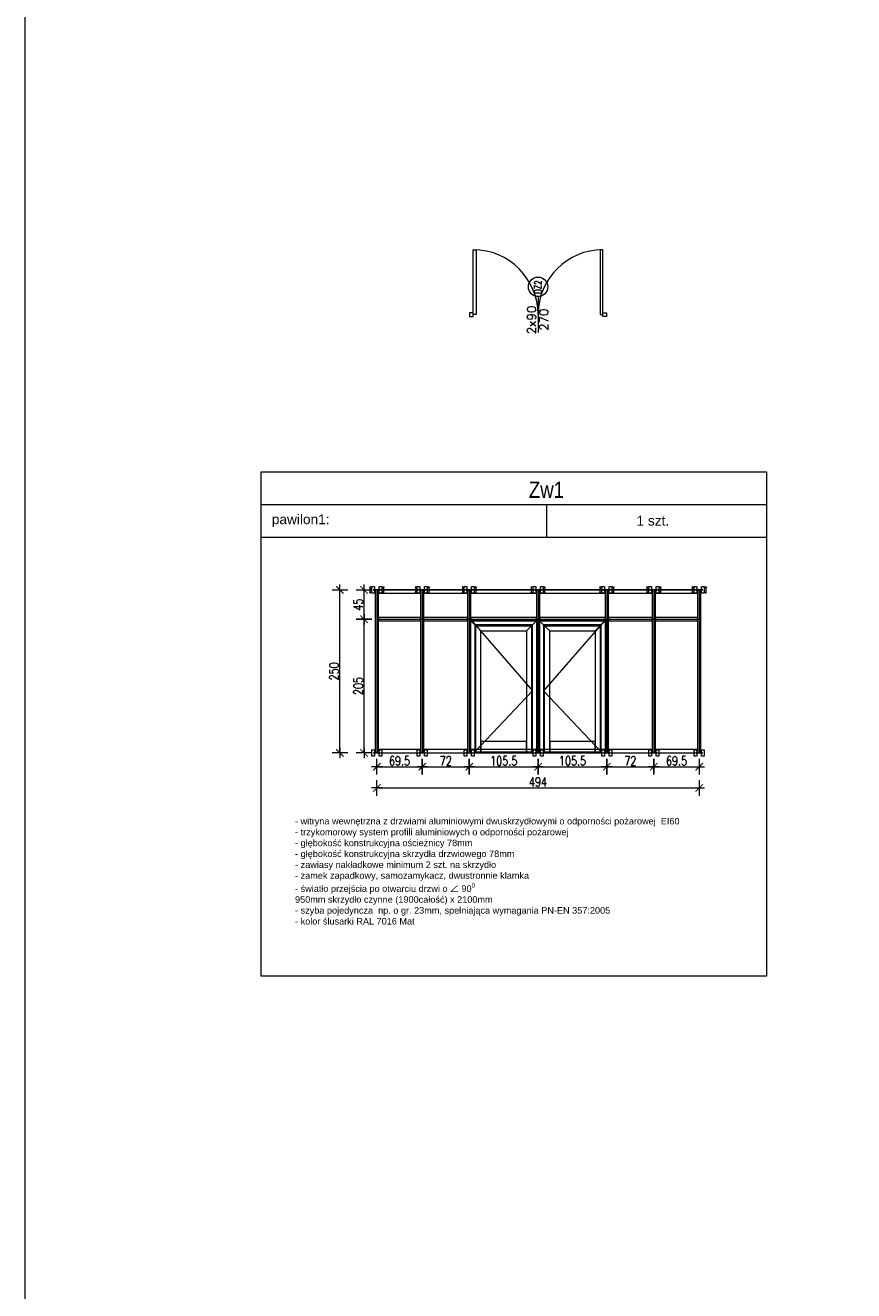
# Model space of a CAD drawing. Header units: millimetres. Extents: x 23192 to 149900, y -396339 to -79279.
# Tile 23 of 136: x 66832 to 68102, y -223243 to -221303. Entities that reach past the tile are written whole.
import ezdxf

# ---------------------------------------------------------------- set-up
doc = ezdxf.new("R2010")
doc.units = ezdxf.units.MM
doc.layers.get('0').update_dxf_attribs({"lineweight": 0})
for name, color, linetype, lineweight in [('!! 1_drzwi-linia', 213, 'Continuous', 5), ('A_wymiarowanie n', 10, 'Continuous', 9), ('Istn-okna', 6, 'Continuous', 13), ('Opis', 8, 'Continuous', 13), ('PROJ Opis_drzwi', 9, 'Continuous', 15), ('Widok-cienka', 104, 'Continuous', 15)]:
    doc.layers.add(name, color=color, linetype=linetype, lineweight=lineweight)
doc.styles.add('1-100', font='arial.ttf', dxfattribs={"height": 20})
doc.styles.add('ARCHETYP', font='romans.shx', dxfattribs={"height": 15})
doc.styles.add('SIMPLEX', font='simplex.shx', dxfattribs={"width": 0.77})
doc.styles.get("Standard").update_dxf_attribs({"font": 'arial.ttf', "height": 25})
doc.dimstyles.new('OL PB 100', dxfattribs={"dimscale": 4, "dimtxt": 3.5, "dimasz": 0.2, "dimexe": 10, "dimexo": 10, "dimgap": 0.5, "dimtad": 1, "dimdec": 1, "dimrnd": 0.5, "dimzin": 9, "dimdsep": 46, "dimtxsty": 'SIMPLEX', "dimblk": 'thick_MSz', "dimcen": 0.05, "dimdle": 8, "dimse1": 1, "dimse2": 1, "dimclrd": 256, "dimclre": 256, "dimclrt": 3, "dimadec": 1, "dimazin": 2, "dimtfac": 1, "dimtdec": 1, "dimtix": 1, "dimtofl": 0, "dimtmove": 2, "dimatfit": 3, "dimldrblk": 'thick_MSz', "dimfxl": 10, "dimfxlon": 1, "dimtolj": 1, "dimlwd": -1, "dimlwe": -1, "dimarcsym": 0})

# ---------------------------------------------------------------- blocks, each defined once
blk = doc.blocks.new('drzwi dwuskrzydłowe')
at = {"layer": 'Istn-okna'}
for points in [[(68481.2, -214206.6), (68481.2, -214296.6), (68477.2, -214296.6), (68477.2, -214206.6)], [(68653.2, -214206.6), (68653.2, -214296.6), (68657.2, -214296.6), (68657.2, -214206.6)], [(68477.2, -214294.1), (68472.2, -214294.1), (68472.2, -214299.1), (68477.2, -214299.1)], [(68657.2, -214294.1), (68662.2, -214294.1), (68662.2, -214299.1), (68657.2, -214299.1)]]:
    blk.add_lwpolyline(points, close=True, dxfattribs=at)
for centre, start, end in [((68477.2, -214296.6), 0, 90), ((68657.2, -214296.6), 90, 180)]:
    blk.add_arc(centre, 90, start, end, dxfattribs=at)
at = {"layer": 'PROJ Opis_drzwi'}
blk.add_lwpolyline([(68567.2, -214271.6), (68567.2, -214321.6)], dxfattribs=at)
blk.add_circle((68567.2, -214258.1), 13.5, dxfattribs=at)
at = {"layer": 'Istn-okna', "color": 8, "style": 'ARCHETYP'}
for s, p in [('2x90', (68564.2, -214323.8)), ('270', (68581.3, -214319.1))]:
    blk.add_text(s, height=12, rotation=90, dxfattribs=at).set_placement(p)
at = {"layer": 'PROJ Opis_drzwi', "style": 'ARCHETYP', "width": 0.7}
blk.add_text('DZ2', height=10, rotation=90, dxfattribs=at).set_placement((68572.1, -214267.5))
blk = doc.blocks.new('thick_MSz')
for p, q in [((-10, 0), (10, 0)), ((0, 15), (0, -15))]:
    blk.add_line(p, q)
at = {"const_width": 2, "elevation": 2}
blk.add_lwpolyline([(-7.1, -7.1), (7.1, 7.1)], dxfattribs=at)
blk = doc.blocks.new('*D328')
at = {"transparency": 16777216}
blk.add_line((67351.4, -222417.9), (67351.4, -222214.5), dxfattribs=at)
at = {"layer": 'DEFPOINTS', "color": 0, "transparency": 16777216}
for p in [(67351.4, -222213.7), (67371, -222213.7), (67368.4, -222418.7)]:
    blk.add_point(p, dxfattribs=at)
at = {"transparency": 16777216, "xscale": 0.8, "yscale": 0.8, "zscale": 0.8}
for p, rotation in [((67351.4, -222213.7), 90), ((67351.4, -222418.7), 270)]:
    blk.add_blockref('thick_MSz', p, dxfattribs=dict(at, rotation=rotation))
at = {"color": 3, "transparency": 16777216, "insert": (67342.4, -222316.2), "char_height": 14, "attachment_point": 5, "rotation": 90, "style": 'SIMPLEX'}
blk.add_mtext('\\A1;205', dxfattribs=at)
blk = doc.blocks.new('*D329')
at = {"transparency": 16777216}
blk.add_line((67351.4, -222212.9), (67351.4, -222169.5), dxfattribs=at)
at = {"layer": 'DEFPOINTS', "color": 0, "transparency": 16777216}
for p in [(67351.4, -222168.7), (67368.4, -222168.7), (67371, -222213.7)]:
    blk.add_point(p, dxfattribs=at)
at = {"transparency": 16777216, "xscale": 0.8, "yscale": 0.8, "zscale": 0.8}
for p, rotation in [((67351.4, -222168.7), 90), ((67351.4, -222213.7), 270)]:
    blk.add_blockref('thick_MSz', p, dxfattribs=dict(at, rotation=rotation))
at = {"color": 3, "transparency": 16777216, "insert": (67342.4, -222191.2), "char_height": 14, "attachment_point": 5, "rotation": 90, "style": 'SIMPLEX'}
blk.add_mtext('\\A1;45', dxfattribs=at)
blk = doc.blocks.new('*D330')
at = {"transparency": 16777216}
blk.add_line((67314.4, -222417.9), (67314.4, -222169.5), dxfattribs=at)
at = {"layer": 'DEFPOINTS', "color": 0, "transparency": 16777216}
for p in [(67314.4, -222168.7), (67351.4, -222168.7), (67351.4, -222418.7)]:
    blk.add_point(p, dxfattribs=at)
at = {"transparency": 16777216, "xscale": 0.8, "yscale": 0.8, "zscale": 0.8}
for p, rotation in [((67314.4, -222168.7), 90), ((67314.4, -222418.7), 270)]:
    blk.add_blockref('thick_MSz', p, dxfattribs=dict(at, rotation=rotation))
at = {"color": 3, "transparency": 16777216, "insert": (67305.4, -222293.7), "char_height": 14, "attachment_point": 5, "rotation": 90, "style": 'SIMPLEX'}
blk.add_mtext('\\A1;250', dxfattribs=at)
blk = doc.blocks.new('*D331')
at = {"transparency": 16777216}
blk.add_line((67371.8, -222439.8), (67439.7, -222439.8), dxfattribs=at)
at = {"layer": 'DEFPOINTS', "color": 0, "transparency": 16777216}
for p in [(67371, -222418.7), (67440.5, -222418.7), (67440.5, -222439.8)]:
    blk.add_point(p, dxfattribs=at)
at = {"transparency": 16777216, "xscale": 0.8, "yscale": 0.8, "zscale": 0.8, "rotation": 180}
blk.add_blockref('thick_MSz', (67371, -222439.8), dxfattribs=at)
at = {"transparency": 16777216, "xscale": 0.8, "yscale": 0.8, "zscale": 0.8}
blk.add_blockref('thick_MSz', (67440.5, -222439.8), dxfattribs=at)
at = {"color": 3, "transparency": 16777216, "insert": (67405.8, -222430.8), "char_height": 14, "attachment_point": 5, "style": 'SIMPLEX'}
blk.add_mtext('\\A1;69.5', dxfattribs=at)
blk = doc.blocks.new('*D332')
at = {"transparency": 16777216}
blk.add_line((67441.3, -222439.8), (67511.8, -222439.8), dxfattribs=at)
at = {"layer": 'DEFPOINTS', "color": 0, "transparency": 16777216}
for p in [(67440.5, -222418.7), (67512.6, -222418.7), (67512.6, -222439.8)]:
    blk.add_point(p, dxfattribs=at)
at = {"transparency": 16777216, "xscale": 0.8, "yscale": 0.8, "zscale": 0.8, "rotation": 180}
blk.add_blockref('thick_MSz', (67440.5, -222439.8), dxfattribs=at)
at = {"transparency": 16777216, "xscale": 0.8, "yscale": 0.8, "zscale": 0.8}
blk.add_blockref('thick_MSz', (67512.6, -222439.8), dxfattribs=at)
at = {"color": 3, "transparency": 16777216, "insert": (67476.6, -222430.8), "char_height": 14, "attachment_point": 5, "style": 'SIMPLEX'}
blk.add_mtext('\\A1;72', dxfattribs=at)
blk = doc.blocks.new('*D333')
at = {"transparency": 16777216}
blk.add_line((67513.4, -222439.8), (67617.2, -222439.8), dxfattribs=at)
at = {"layer": 'DEFPOINTS', "color": 0, "transparency": 16777216}
for p in [(67512.6, -222418.7), (67618, -222418.7), (67618, -222439.8)]:
    blk.add_point(p, dxfattribs=at)
at = {"transparency": 16777216, "xscale": 0.8, "yscale": 0.8, "zscale": 0.8, "rotation": 180}
blk.add_blockref('thick_MSz', (67512.6, -222439.8), dxfattribs=at)
at = {"transparency": 16777216, "xscale": 0.8, "yscale": 0.8, "zscale": 0.8}
blk.add_blockref('thick_MSz', (67618, -222439.8), dxfattribs=at)
at = {"color": 3, "transparency": 16777216, "insert": (67565.3, -222430.8), "char_height": 14, "attachment_point": 5, "style": 'SIMPLEX'}
blk.add_mtext('\\A1;105.5', dxfattribs=at)
blk = doc.blocks.new('*D334')
at = {"transparency": 16777216}
blk.add_line((67618.8, -222439.8), (67722.6, -222439.8), dxfattribs=at)
at = {"layer": 'DEFPOINTS', "color": 0, "transparency": 16777216}
for p in [(67618, -222418.7), (67723.4, -222418.7), (67723.4, -222439.8)]:
    blk.add_point(p, dxfattribs=at)
at = {"transparency": 16777216, "xscale": 0.8, "yscale": 0.8, "zscale": 0.8, "rotation": 180}
blk.add_blockref('thick_MSz', (67618, -222439.8), dxfattribs=at)
at = {"transparency": 16777216, "xscale": 0.8, "yscale": 0.8, "zscale": 0.8}
blk.add_blockref('thick_MSz', (67723.4, -222439.8), dxfattribs=at)
at = {"color": 3, "transparency": 16777216, "insert": (67670.7, -222430.8), "char_height": 14, "attachment_point": 5, "style": 'SIMPLEX'}
blk.add_mtext('\\A1;105.5', dxfattribs=at)
blk = doc.blocks.new('*D335')
at = {"transparency": 16777216}
blk.add_line((67724.2, -222439.8), (67794.6, -222439.8), dxfattribs=at)
at = {"layer": 'DEFPOINTS', "color": 0, "transparency": 16777216}
for p in [(67723.4, -222418.7), (67795.4, -222418.7), (67795.4, -222439.8)]:
    blk.add_point(p, dxfattribs=at)
at = {"transparency": 16777216, "xscale": 0.8, "yscale": 0.8, "zscale": 0.8, "rotation": 180}
blk.add_blockref('thick_MSz', (67723.4, -222439.8), dxfattribs=at)
at = {"transparency": 16777216, "xscale": 0.8, "yscale": 0.8, "zscale": 0.8}
blk.add_blockref('thick_MSz', (67795.4, -222439.8), dxfattribs=at)
at = {"color": 3, "transparency": 16777216, "insert": (67759.4, -222430.8), "char_height": 14, "attachment_point": 5, "style": 'SIMPLEX'}
blk.add_mtext('\\A1;72', dxfattribs=at)
blk = doc.blocks.new('*D336')
at = {"transparency": 16777216}
blk.add_line((67796.2, -222439.8), (67864.2, -222439.8), dxfattribs=at)
at = {"layer": 'DEFPOINTS', "color": 0, "transparency": 16777216}
for p in [(67795.4, -222418.7), (67865, -222418.7), (67865, -222439.8)]:
    blk.add_point(p, dxfattribs=at)
at = {"transparency": 16777216, "xscale": 0.8, "yscale": 0.8, "zscale": 0.8, "rotation": 180}
blk.add_blockref('thick_MSz', (67795.4, -222439.8), dxfattribs=at)
at = {"transparency": 16777216, "xscale": 0.8, "yscale": 0.8, "zscale": 0.8}
blk.add_blockref('thick_MSz', (67865, -222439.8), dxfattribs=at)
at = {"color": 3, "transparency": 16777216, "insert": (67830.2, -222430.8), "char_height": 14, "attachment_point": 5, "style": 'SIMPLEX'}
blk.add_mtext('\\A1;69.5', dxfattribs=at)
blk = doc.blocks.new('*D337')
at = {"transparency": 16777216}
blk.add_line((67371.8, -222472.2), (67864.2, -222472.2), dxfattribs=at)
at = {"layer": 'DEFPOINTS', "color": 0, "transparency": 16777216}
for p in [(67371, -222439.8), (67865, -222439.8), (67865, -222472.2)]:
    blk.add_point(p, dxfattribs=at)
at = {"transparency": 16777216, "xscale": 0.8, "yscale": 0.8, "zscale": 0.8, "rotation": 180}
blk.add_blockref('thick_MSz', (67371, -222472.2), dxfattribs=at)
at = {"transparency": 16777216, "xscale": 0.8, "yscale": 0.8, "zscale": 0.8}
blk.add_blockref('thick_MSz', (67865, -222472.2), dxfattribs=at)
at = {"color": 3, "transparency": 16777216, "insert": (67618, -222463.2), "char_height": 14, "attachment_point": 5, "style": 'SIMPLEX'}
blk.add_mtext('\\A1;494', dxfattribs=at)

msp = doc.modelspace()

# ---------------------------------------------------------------- linework, layer by layer
at = {"color": 0}
for p, q in [((67360.898, -222163.738), (67360.098, -222165.338)), ((67360.098, -222165.338), (67361.698, -222165.338)), ((67360.898, -222173.738), (67360.098, -222172.138)), ((67360.098, -222172.138), (67361.698, -222172.138)), ((67360.898, -222173.738), (67360.898, -222163.738)), ((67361.698, -222165.338), (67360.898, -222163.738)), ((67361.698, -222172.138), (67360.898, -222173.738)), ((67363.398, -222173.738), (67363.398, -222163.738)), ((67363.398, -222163.738), (67366.898, -222163.738)), ((67366.898, -222173.738), (67363.398, -222173.738)), ((67366.398, -222169.738), (67366.398, -222167.738)), ((67366.398, -222167.738), (67366.898, -222167.738)), ((67366.898, -222169.738), (67366.398, -222169.738)), ((67366.898, -222167.738), (67366.898, -222168.438)), ((67366.898, -222168.438), (67375.098, -222168.438)), ((67366.898, -222169.038), (67366.898, -222169.738)), ((67375.098, -222169.038), (67366.898, -222169.038)), ((67367.398, -222163.738), (67367.398, -222173.738)), ((67370.998, -222168.738), (67368.398, -222168.738)), ((67368.398, -222168.738), (67368.398, -222418.738)), ((67373.598, -222168.738), (67370.998, -222168.738)), ((67373.598, -222168.738), (67373.598, -222171.338)), ((67437.948, -222168.738), (67373.598, -222168.738)), ((67373.598, -222418.738), (67373.598, -222168.738)), ((67373.598, -222171.338), (67373.598, -222173.938)), ((67373.598, -222173.938), (67437.948, -222173.938)), ((67374.598, -222173.738), (67374.598, -222163.738)), ((67375.098, -222163.738), (67378.598, -222163.738)), ((67375.098, -222168.438), (67375.098, -222167.738)), ((67375.098, -222167.738), (67375.598, -222167.738)), ((67375.098, -222169.738), (67375.098, -222169.038)), ((67375.598, -222169.738), (67375.098, -222169.738)), ((67378.598, -222173.738), (67375.098, -222173.738)), ((67375.598, -222167.738), (67375.598, -222169.738)), ((67378.598, -222163.738), (67378.598, -222173.738)), ((67380.298, -222165.338), (67381.098, -222163.738)), ((67381.898, -222165.338), (67380.298, -222165.338)), ((67381.898, -222172.138), (67380.298, -222172.138)), ((67380.298, -222172.138), (67381.098, -222173.738)), ((67381.098, -222163.738), (67381.898, -222165.338)), ((67381.098, -222163.738), (67381.098, -222173.738)), ((67381.098, -222173.738), (67381.898, -222172.138)), ((67430.448, -222163.738), (67429.648, -222165.338)), ((67429.648, -222165.338), (67431.248, -222165.338)), ((67430.448, -222173.738), (67429.648, -222172.138)), ((67429.648, -222172.138), (67431.248, -222172.138)), ((67430.448, -222173.738), (67430.448, -222163.738)), ((67431.248, -222165.338), (67430.448, -222163.738)), ((67431.248, -222172.138), (67430.448, -222173.738)), ((67432.948, -222173.738), (67432.948, -222163.738)), ((67432.948, -222163.738), (67436.448, -222163.738)), ((67436.448, -222173.738), (67432.948, -222173.738)), ((67435.948, -222169.738), (67435.948, -222167.738)), ((67435.948, -222167.738), (67436.448, -222167.738)), ((67436.448, -222169.738), (67435.948, -222169.738)), ((67436.448, -222167.738), (67436.448, -222168.438)), ((67436.448, -222168.438), (67444.648, -222168.438)), ((67436.448, -222169.038), (67436.448, -222169.738)), ((67444.648, -222169.038), (67436.448, -222169.038)), ((67436.948, -222163.738), (67436.948, -222173.738)), ((67437.948, -222171.338), (67437.948, -222168.738)), ((67440.548, -222168.738), (67437.948, -222168.738)), ((67437.948, -222168.738), (67437.948, -222418.738)), ((67437.948, -222173.938), (67437.948, -222171.338)), ((67443.148, -222168.738), (67440.548, -222168.738)), ((67443.148, -222168.738), (67443.148, -222171.338)), ((67509.998, -222168.738), (67443.148, -222168.738)), ((67443.148, -222418.738), (67443.148, -222168.738)), ((67443.148, -222171.338), (67443.148, -222173.938)), ((67443.148, -222173.938), (67509.998, -222173.938)), ((67444.148, -222173.738), (67444.148, -222163.738)), ((67444.648, -222163.738), (67448.148, -222163.738)), ((67444.648, -222168.438), (67444.648, -222167.738)), ((67444.648, -222167.738), (67445.148, -222167.738)), ((67444.648, -222169.738), (67444.648, -222169.038)), ((67445.148, -222169.738), (67444.648, -222169.738)), ((67448.148, -222173.738), (67444.648, -222173.738)), ((67445.148, -222167.738), (67445.148, -222169.738)), ((67448.148, -222163.738), (67448.148, -222173.738)), ((67449.848, -222165.338), (67450.648, -222163.738)), ((67451.448, -222165.338), (67449.848, -222165.338)), ((67451.448, -222172.138), (67449.848, -222172.138)), ((67449.848, -222172.138), (67450.648, -222173.738)), ((67450.648, -222163.738), (67451.448, -222165.338)), ((67450.648, -222163.738), (67450.648, -222173.738)), ((67450.648, -222173.738), (67451.448, -222172.138)), ((67502.498, -222163.738), (67501.698, -222165.338)), ((67501.698, -222165.338), (67503.298, -222165.338)), ((67502.498, -222173.738), (67501.698, -222172.138)), ((67501.698, -222172.138), (67503.298, -222172.138)), ((67502.498, -222173.738), (67502.498, -222163.738)), ((67503.298, -222165.338), (67502.498, -222163.738)), ((67503.298, -222172.138), (67502.498, -222173.738)), ((67504.998, -222173.738), (67504.998, -222163.738)), ((67504.998, -222163.738), (67508.498, -222163.738)), ((67508.498, -222173.738), (67504.998, -222173.738)), ((67507.998, -222169.738), (67507.998, -222167.738)), ((67507.998, -222167.738), (67508.498, -222167.738)), ((67508.498, -222169.738), (67507.998, -222169.738)), ((67508.498, -222167.738), (67508.498, -222168.438)), ((67508.498, -222168.438), (67516.698, -222168.438)), ((67508.498, -222169.038), (67508.498, -222169.738)), ((67516.698, -222169.038), (67508.498, -222169.038)), ((67508.998, -222163.738), (67508.998, -222173.738)), ((67509.998, -222171.338), (67509.998, -222168.738)), ((67512.598, -222168.738), (67509.998, -222168.738)), ((67509.998, -222168.738), (67509.998, -222418.738)), ((67509.998, -222173.938), (67509.998, -222171.338)), ((67515.198, -222168.738), (67512.598, -222168.738)), ((67515.198, -222168.738), (67515.198, -222171.338)), ((67615.398, -222168.738), (67515.198, -222168.738)), ((67515.198, -222418.738), (67515.198, -222168.738)), ((67515.198, -222171.338), (67515.198, -222173.938)), ((67515.198, -222173.938), (67615.398, -222173.938)), ((67516.198, -222173.738), (67516.198, -222163.738)), ((67516.698, -222163.738), (67520.198, -222163.738)), ((67516.698, -222168.438), (67516.698, -222167.738)), ((67516.698, -222167.738), (67517.198, -222167.738)), ((67516.698, -222169.738), (67516.698, -222169.038)), ((67517.198, -222169.738), (67516.698, -222169.738)), ((67520.198, -222173.738), (67516.698, -222173.738)), ((67517.198, -222167.738), (67517.198, -222169.738)), ((67520.198, -222163.738), (67520.198, -222173.738)), ((67521.898, -222165.338), (67522.698, -222163.738)), ((67523.498, -222165.338), (67521.898, -222165.338)), ((67523.498, -222172.138), (67521.898, -222172.138)), ((67521.898, -222172.138), (67522.698, -222173.738)), ((67522.698, -222163.738), (67523.498, -222165.338)), ((67522.698, -222163.738), (67522.698, -222173.738)), ((67522.698, -222173.738), (67523.498, -222172.138)), ((67607.898, -222163.738), (67607.098, -222165.338)), ((67607.098, -222165.338), (67608.698, -222165.338)), ((67607.898, -222173.738), (67607.098, -222172.138)), ((67607.098, -222172.138), (67608.698, -222172.138)), ((67607.898, -222173.738), (67607.898, -222163.738)), ((67608.698, -222165.338), (67607.898, -222163.738)), ((67608.698, -222172.138), (67607.898, -222173.738)), ((67610.398, -222173.738), (67610.398, -222163.738)), ((67610.398, -222163.738), (67613.898, -222163.738)), ((67613.898, -222173.738), (67610.398, -222173.738)), ((67613.398, -222169.738), (67613.398, -222167.738)), ((67613.398, -222167.738), (67613.898, -222167.738)), ((67613.898, -222169.738), (67613.398, -222169.738)), ((67613.898, -222167.738), (67613.898, -222168.438)), ((67613.898, -222168.438), (67622.098, -222168.438)), ((67613.898, -222169.038), (67613.898, -222169.738)), ((67622.098, -222169.038), (67613.898, -222169.038)), ((67614.398, -222163.738), (67614.398, -222173.738)), ((67615.398, -222171.338), (67615.398, -222168.738)), ((67617.998, -222168.738), (67615.398, -222168.738)), ((67615.398, -222168.738), (67615.398, -222418.738)), ((67615.398, -222173.938), (67615.398, -222171.338)), ((67620.598, -222168.738), (67617.998, -222168.738)), ((67620.598, -222168.738), (67617.998, -222168.738)), ((67620.598, -222168.738), (67620.598, -222171.338)), ((67720.798, -222168.738), (67620.598, -222168.738)), ((67620.598, -222168.738), (67620.598, -222171.338)), ((67620.598, -222418.738), (67620.598, -222168.738)), ((67620.598, -222171.338), (67620.598, -222173.938)), ((67620.598, -222171.338), (67620.598, -222173.938)), ((67620.598, -222173.938), (67720.798, -222173.938)), ((67621.598, -222173.738), (67621.598, -222163.738)), ((67622.098, -222163.738), (67625.598, -222163.738)), ((67622.098, -222168.438), (67622.098, -222167.738)), ((67622.098, -222167.738), (67622.598, -222167.738)), ((67622.098, -222169.738), (67622.098, -222169.038)), ((67622.598, -222169.738), (67622.098, -222169.738)), ((67625.598, -222173.738), (67622.098, -222173.738)), ((67622.598, -222167.738), (67622.598, -222169.738)), ((67625.598, -222163.738), (67625.598, -222173.738)), ((67627.298, -222165.338), (67628.098, -222163.738)), ((67628.898, -222165.338), (67627.298, -222165.338)), ((67628.898, -222172.138), (67627.298, -222172.138)), ((67627.298, -222172.138), (67628.098, -222173.738)), ((67628.098, -222163.738), (67628.898, -222165.338)), ((67628.098, -222163.738), (67628.098, -222173.738)), ((67628.098, -222173.738), (67628.898, -222172.138)), ((67713.298, -222163.738), (67712.498, -222165.338)), ((67712.498, -222165.338), (67714.098, -222165.338)), ((67713.298, -222173.738), (67712.498, -222172.138)), ((67712.498, -222172.138), (67714.098, -222172.138)), ((67713.298, -222173.738), (67713.298, -222163.738)), ((67714.098, -222165.338), (67713.298, -222163.738)), ((67714.098, -222172.138), (67713.298, -222173.738)), ((67715.798, -222173.738), (67715.798, -222163.738)), ((67715.798, -222163.738), (67719.298, -222163.738)), ((67719.298, -222173.738), (67715.798, -222173.738)), ((67718.798, -222169.738), (67718.798, -222167.738)), ((67718.798, -222167.738), (67719.298, -222167.738)), ((67719.298, -222169.738), (67718.798, -222169.738)), ((67719.298, -222167.738), (67719.298, -222168.438)), ((67719.298, -222168.438), (67727.498, -222168.438)), ((67719.298, -222169.038), (67719.298, -222169.738)), ((67727.498, -222169.038), (67719.298, -222169.038)), ((67719.798, -222163.738), (67719.798, -222173.738)), ((67720.798, -222171.338), (67720.798, -222168.738)), ((67723.398, -222168.738), (67720.798, -222168.738)), ((67720.798, -222168.738), (67720.798, -222418.738)), ((67720.798, -222173.938), (67720.798, -222171.338)), ((67725.998, -222168.738), (67723.398, -222168.738)), ((67725.998, -222168.738), (67725.998, -222171.338)), ((67792.848, -222168.738), (67725.998, -222168.738)), ((67725.998, -222418.738), (67725.998, -222168.738)), ((67725.998, -222171.338), (67725.998, -222173.938)), ((67725.998, -222173.938), (67792.848, -222173.938)), ((67726.998, -222173.738), (67726.998, -222163.738)), ((67727.498, -222163.738), (67730.998, -222163.738)), ((67727.498, -222168.438), (67727.498, -222167.738)), ((67727.498, -222167.738), (67727.998, -222167.738)), ((67727.498, -222169.738), (67727.498, -222169.038)), ((67727.998, -222169.738), (67727.498, -222169.738)), ((67730.998, -222173.738), (67727.498, -222173.738)), ((67727.998, -222167.738), (67727.998, -222169.738)), ((67730.998, -222163.738), (67730.998, -222173.738)), ((67732.698, -222165.338), (67733.498, -222163.738)), ((67734.298, -222165.338), (67732.698, -222165.338)), ((67734.298, -222172.138), (67732.698, -222172.138)), ((67732.698, -222172.138), (67733.498, -222173.738)), ((67733.498, -222163.738), (67734.298, -222165.338)), ((67733.498, -222163.738), (67733.498, -222173.738)), ((67733.498, -222173.738), (67734.298, -222172.138)), ((67785.348, -222163.738), (67784.548, -222165.338)), ((67784.548, -222165.338), (67786.148, -222165.338)), ((67785.348, -222173.738), (67784.548, -222172.138)), ((67784.548, -222172.138), (67786.148, -222172.138)), ((67785.348, -222173.738), (67785.348, -222163.738)), ((67786.148, -222165.338), (67785.348, -222163.738)), ((67786.148, -222172.138), (67785.348, -222173.738)), ((67787.848, -222173.738), (67787.848, -222163.738)), ((67787.848, -222163.738), (67791.348, -222163.738)), ((67791.348, -222173.738), (67787.848, -222173.738)), ((67790.848, -222169.738), (67790.848, -222167.738)), ((67790.848, -222167.738), (67791.348, -222167.738)), ((67791.348, -222169.738), (67790.848, -222169.738)), ((67791.348, -222167.738), (67791.348, -222168.438)), ((67791.348, -222168.438), (67799.548, -222168.438)), ((67791.348, -222169.038), (67791.348, -222169.738)), ((67799.548, -222169.038), (67791.348, -222169.038)), ((67791.848, -222163.738), (67791.848, -222173.738)), ((67792.848, -222171.338), (67792.848, -222168.738)), ((67795.448, -222168.738), (67792.848, -222168.738)), ((67792.848, -222168.738), (67792.848, -222418.738)), ((67792.848, -222173.938), (67792.848, -222171.338)), ((67798.048, -222168.738), (67795.448, -222168.738)), ((67798.048, -222168.738), (67798.048, -222171.338)), ((67862.398, -222168.738), (67798.048, -222168.738)), ((67798.048, -222418.738), (67798.048, -222168.738)), ((67798.048, -222171.338), (67798.048, -222173.938)), ((67798.048, -222173.938), (67862.398, -222173.938)), ((67799.048, -222173.738), (67799.048, -222163.738)), ((67799.548, -222163.738), (67803.048, -222163.738)), ((67799.548, -222168.438), (67799.548, -222167.738)), ((67799.548, -222167.738), (67800.048, -222167.738)), ((67799.548, -222169.738), (67799.548, -222169.038)), ((67800.048, -222169.738), (67799.548, -222169.738)), ((67803.048, -222173.738), (67799.548, -222173.738)), ((67800.048, -222167.738), (67800.048, -222169.738)), ((67803.048, -222163.738), (67803.048, -222173.738)), ((67804.748, -222165.338), (67805.548, -222163.738)), ((67806.348, -222165.338), (67804.748, -222165.338)), ((67806.348, -222172.138), (67804.748, -222172.138)), ((67804.748, -222172.138), (67805.548, -222173.738)), ((67805.548, -222163.738), (67806.348, -222165.338)), ((67805.548, -222163.738), (67805.548, -222173.738)), ((67805.548, -222173.738), (67806.348, -222172.138)), ((67854.898, -222163.738), (67854.098, -222165.338)), ((67854.098, -222165.338), (67855.698, -222165.338)), ((67854.898, -222173.738), (67854.098, -222172.138)), ((67854.098, -222172.138), (67855.698, -222172.138)), ((67854.898, -222173.738), (67854.898, -222163.738)), ((67855.698, -222165.338), (67854.898, -222163.738)), ((67855.698, -222172.138), (67854.898, -222173.738)), ((67857.398, -222173.738), (67857.398, -222163.738)), ((67857.398, -222163.738), (67860.898, -222163.738)), ((67860.898, -222173.738), (67857.398, -222173.738)), ((67860.398, -222169.738), (67860.398, -222167.738)), ((67860.398, -222167.738), (67860.898, -222167.738)), ((67860.898, -222169.738), (67860.398, -222169.738)), ((67860.898, -222167.738), (67860.898, -222168.438)), ((67860.898, -222168.438), (67869.098, -222168.438)), ((67860.898, -222169.038), (67860.898, -222169.738)), ((67869.098, -222169.038), (67860.898, -222169.038)), ((67861.398, -222163.738), (67861.398, -222173.738)), ((67862.398, -222171.338), (67862.398, -222168.738)), ((67864.998, -222168.738), (67862.398, -222168.738)), ((67862.398, -222168.738), (67862.398, -222418.738)), ((67862.398, -222173.938), (67862.398, -222171.338)), ((67867.598, -222168.738), (67864.998, -222168.738)), ((67867.598, -222418.738), (67867.598, -222168.738)), ((67868.598, -222173.738), (67868.598, -222163.738)), ((67869.098, -222163.738), (67872.598, -222163.738)), ((67869.098, -222168.438), (67869.098, -222167.738)), ((67869.098, -222167.738), (67869.598, -222167.738)), ((67869.098, -222169.738), (67869.098, -222169.038)), ((67869.598, -222169.738), (67869.098, -222169.738)), ((67872.598, -222173.738), (67869.098, -222173.738)), ((67869.598, -222167.738), (67869.598, -222169.738)), ((67872.598, -222163.738), (67872.598, -222173.738)), ((67874.298, -222165.338), (67875.098, -222163.738)), ((67875.898, -222165.338), (67874.298, -222165.338)), ((67875.898, -222172.138), (67874.298, -222172.138)), ((67874.298, -222172.138), (67875.098, -222173.738)), ((67875.098, -222163.738), (67875.898, -222165.338)), ((67875.098, -222163.738), (67875.098, -222173.738)), ((67875.098, -222173.738), (67875.898, -222172.138)), ((67373.598, -222211.138), (67373.598, -222213.738)), ((67437.948, -222211.138), (67373.598, -222211.138)), ((67373.598, -222213.738), (67373.598, -222216.338)), ((67373.598, -222216.338), (67437.948, -222216.338)), ((67437.948, -222213.738), (67437.948, -222211.138)), ((67437.948, -222216.338), (67437.948, -222213.738)), ((67443.148, -222211.138), (67443.148, -222213.738)), ((67509.998, -222211.138), (67443.148, -222211.138)), ((67443.148, -222213.738), (67443.148, -222216.338)), ((67443.148, -222216.338), (67509.998, -222216.338)), ((67509.998, -222213.738), (67509.998, -222211.138)), ((67509.998, -222216.338), (67509.998, -222213.738)), ((67518.048, -222219.188), (67513.398, -222214.538)), ((67513.398, -222214.538), (67513.398, -222418.738)), ((67617.198, -222214.538), (67513.398, -222214.538)), ((67513.398, -222214.538), (67518.048, -222219.188)), ((67515.198, -222211.138), (67515.198, -222213.738)), ((67615.398, -222211.138), (67515.198, -222211.138)), ((67515.198, -222213.738), (67515.198, -222216.338)), ((67515.198, -222216.338), (67615.398, -222216.338)), ((67522.698, -222223.838), (67518.048, -222219.188)), ((67518.048, -222219.188), (67522.698, -222223.838)), ((67607.898, -222223.838), (67612.548, -222219.188)), ((67612.548, -222219.188), (67607.898, -222223.838)), ((67612.548, -222219.188), (67617.198, -222214.538)), ((67617.198, -222214.538), (67612.548, -222219.188)), ((67615.398, -222213.738), (67615.398, -222211.138)), ((67615.398, -222216.338), (67615.398, -222213.738)), ((67617.198, -222418.738), (67617.198, -222214.538)), ((67623.448, -222219.188), (67618.798, -222214.538)), ((67618.798, -222214.538), (67618.798, -222418.738)), ((67722.598, -222214.538), (67618.798, -222214.538)), ((67618.798, -222214.538), (67623.448, -222219.188)), ((67620.598, -222211.138), (67620.598, -222213.738)), ((67720.798, -222211.138), (67620.598, -222211.138)), ((67620.598, -222213.738), (67620.598, -222216.338)), ((67620.598, -222216.338), (67720.798, -222216.338)), ((67628.098, -222223.838), (67623.448, -222219.188)), ((67623.448, -222219.188), (67628.098, -222223.838)), ((67713.298, -222223.838), (67717.948, -222219.188)), ((67717.948, -222219.188), (67713.298, -222223.838)), ((67717.948, -222219.188), (67722.598, -222214.538)), ((67722.598, -222214.538), (67717.948, -222219.188)), ((67720.798, -222213.738), (67720.798, -222211.138)), ((67720.798, -222216.338), (67720.798, -222213.738)), ((67722.598, -222418.738), (67722.598, -222214.538)), ((67725.998, -222211.138), (67725.998, -222213.738)), ((67792.848, -222211.138), (67725.998, -222211.138)), ((67725.998, -222213.738), (67725.998, -222216.338)), ((67725.998, -222216.338), (67792.848, -222216.338)), ((67792.848, -222213.738), (67792.848, -222211.138)), ((67792.848, -222216.338), (67792.848, -222213.738)), ((67798.048, -222211.138), (67798.048, -222213.738)), ((67862.398, -222211.138), (67798.048, -222211.138)), ((67798.048, -222213.738), (67798.048, -222216.338)), ((67798.048, -222216.338), (67862.398, -222216.338)), ((67862.398, -222213.738), (67862.398, -222211.138)), ((67862.398, -222216.338), (67862.398, -222213.738)), ((67609.498, -222222.238), (67521.098, -222222.238)), ((67521.098, -222222.238), (67525.748, -222226.888)), ((67525.748, -222226.888), (67521.098, -222222.238)), ((67521.098, -222222.238), (67521.098, -222416.738)), ((67522.698, -222418.738), (67522.698, -222223.838)), ((67522.698, -222223.838), (67607.898, -222223.838)), ((67525.748, -222226.888), (67530.398, -222231.538)), ((67530.398, -222231.538), (67525.748, -222226.888)), ((67530.398, -222231.538), (67600.198, -222231.538)), ((67530.398, -222416.738), (67530.398, -222231.538)), ((67600.198, -222231.538), (67604.848, -222226.888)), ((67604.848, -222226.888), (67600.198, -222231.538)), ((67600.198, -222231.538), (67600.198, -222416.738)), ((67604.848, -222226.888), (67609.498, -222222.238)), ((67609.498, -222222.238), (67604.848, -222226.888)), ((67607.898, -222223.838), (67607.898, -222418.738)), ((67609.498, -222416.738), (67609.498, -222222.238)), ((67714.898, -222222.238), (67626.498, -222222.238)), ((67626.498, -222222.238), (67631.148, -222226.888)), ((67631.148, -222226.888), (67626.498, -222222.238)), ((67626.498, -222222.238), (67626.498, -222416.738)), ((67628.098, -222418.738), (67628.098, -222223.838)), ((67628.098, -222223.838), (67713.298, -222223.838)), ((67631.148, -222226.888), (67635.798, -222231.538)), ((67635.798, -222231.538), (67631.148, -222226.888)), ((67635.798, -222231.538), (67705.598, -222231.538)), ((67635.798, -222416.738), (67635.798, -222231.538)), ((67705.598, -222231.538), (67710.248, -222226.888)), ((67710.248, -222226.888), (67705.598, -222231.538)), ((67705.598, -222231.538), (67705.598, -222416.738)), ((67710.248, -222226.888), (67714.898, -222222.238)), ((67714.898, -222222.238), (67710.248, -222226.888)), ((67713.298, -222223.838), (67713.298, -222418.738)), ((67714.898, -222416.738), (67714.898, -222222.238)), ((67363.398, -222423.738), (67363.398, -222413.738)), ((67363.398, -222413.738), (67366.898, -222413.738)), ((67367.398, -222413.738), (67367.398, -222423.738)), ((67373.598, -222413.538), (67373.598, -222416.138)), ((67437.948, -222413.538), (67373.598, -222413.538)), ((67374.598, -222423.738), (67374.598, -222413.738)), ((67375.098, -222413.738), (67378.598, -222413.738)), ((67378.598, -222413.738), (67378.598, -222423.738)), ((67432.948, -222423.738), (67432.948, -222413.738)), ((67432.948, -222413.738), (67436.448, -222413.738)), ((67436.948, -222413.738), (67436.948, -222423.738)), ((67437.948, -222416.138), (67437.948, -222413.538)), ((67443.148, -222413.538), (67443.148, -222416.138)), ((67509.998, -222413.538), (67443.148, -222413.538)), ((67444.148, -222423.738), (67444.148, -222413.738)), ((67444.648, -222413.738), (67448.148, -222413.738)), ((67448.148, -222413.738), (67448.148, -222423.738)), ((67504.998, -222423.738), (67504.998, -222413.738)), ((67504.998, -222413.738), (67508.498, -222413.738)), ((67508.998, -222413.738), (67508.998, -222423.738)), ((67509.998, -222416.138), (67509.998, -222413.538)), ((67515.198, -222413.538), (67515.198, -222416.138)), ((67615.398, -222413.538), (67515.198, -222413.538)), ((67516.198, -222423.738), (67516.198, -222413.738)), ((67516.698, -222413.738), (67520.198, -222413.738)), ((67520.198, -222413.738), (67520.198, -222423.738)), ((67530.398, -222400.938), (67530.398, -222408.838)), ((67600.198, -222400.938), (67530.398, -222400.938)), ((67530.398, -222408.838), (67530.398, -222416.738)), ((67600.198, -222408.838), (67600.198, -222400.938)), ((67600.198, -222416.738), (67600.198, -222408.838)), ((67610.398, -222423.738), (67610.398, -222413.738)), ((67610.398, -222413.738), (67613.898, -222413.738)), ((67614.398, -222413.738), (67614.398, -222423.738)), ((67615.398, -222416.138), (67615.398, -222413.538)), ((67620.598, -222413.538), (67620.598, -222416.138)), ((67720.798, -222413.538), (67620.598, -222413.538)), ((67621.598, -222423.738), (67621.598, -222413.738)), ((67622.098, -222413.738), (67625.598, -222413.738)), ((67625.598, -222413.738), (67625.598, -222423.738)), ((67635.798, -222400.938), (67635.798, -222408.838)), ((67705.598, -222400.938), (67635.798, -222400.938)), ((67635.798, -222408.838), (67635.798, -222416.738)), ((67705.598, -222408.838), (67705.598, -222400.938)), ((67705.598, -222416.738), (67705.598, -222408.838)), ((67715.798, -222423.738), (67715.798, -222413.738)), ((67715.798, -222413.738), (67719.298, -222413.738)), ((67719.798, -222413.738), (67719.798, -222423.738)), ((67720.798, -222416.138), (67720.798, -222413.538)), ((67725.998, -222413.538), (67725.998, -222416.138)), ((67792.848, -222413.538), (67725.998, -222413.538)), ((67726.998, -222423.738), (67726.998, -222413.738)), ((67727.498, -222413.738), (67730.998, -222413.738)), ((67730.998, -222413.738), (67730.998, -222423.738)), ((67787.848, -222423.738), (67787.848, -222413.738)), ((67787.848, -222413.738), (67791.348, -222413.738)), ((67791.848, -222413.738), (67791.848, -222423.738)), ((67792.848, -222416.138), (67792.848, -222413.538)), ((67798.048, -222413.538), (67798.048, -222416.138)), ((67862.398, -222413.538), (67798.048, -222413.538)), ((67799.048, -222423.738), (67799.048, -222413.738)), ((67799.548, -222413.738), (67803.048, -222413.738)), ((67803.048, -222413.738), (67803.048, -222423.738)), ((67857.398, -222423.738), (67857.398, -222413.738)), ((67857.398, -222413.738), (67860.898, -222413.738)), ((67861.398, -222413.738), (67861.398, -222423.738)), ((67862.398, -222416.138), (67862.398, -222413.538)), ((67868.598, -222423.738), (67868.598, -222413.738)), ((67869.098, -222413.738), (67872.598, -222413.738)), ((67872.598, -222413.738), (67872.598, -222423.738)), ((67366.898, -222423.738), (67363.398, -222423.738)), ((67366.398, -222419.738), (67366.398, -222417.738)), ((67366.398, -222417.738), (67366.898, -222417.738)), ((67366.898, -222419.738), (67366.398, -222419.738)), ((67366.898, -222417.738), (67366.898, -222418.438)), ((67366.898, -222418.438), (67375.098, -222418.438)), ((67366.898, -222419.038), (67366.898, -222419.738)), ((67375.098, -222419.038), (67366.898, -222419.038)), ((67368.398, -222418.738), (67370.998, -222418.738)), ((67370.998, -222418.738), (67373.598, -222418.738)), ((67373.598, -222416.138), (67373.598, -222418.738)), ((67373.598, -222418.738), (67437.948, -222418.738)), ((67375.098, -222418.438), (67375.098, -222417.738)), ((67375.098, -222417.738), (67375.598, -222417.738)), ((67375.098, -222419.738), (67375.098, -222419.038)), ((67375.598, -222419.738), (67375.098, -222419.738)), ((67378.598, -222423.738), (67375.098, -222423.738)), ((67375.598, -222417.738), (67375.598, -222419.738)), ((67436.448, -222423.738), (67432.948, -222423.738)), ((67435.948, -222419.738), (67435.948, -222417.738)), ((67435.948, -222417.738), (67436.448, -222417.738)), ((67436.448, -222419.738), (67435.948, -222419.738)), ((67436.448, -222417.738), (67436.448, -222418.438)), ((67436.448, -222418.438), (67444.648, -222418.438)), ((67436.448, -222419.038), (67436.448, -222419.738)), ((67444.648, -222419.038), (67436.448, -222419.038)), ((67437.948, -222418.738), (67437.948, -222416.138)), ((67437.948, -222418.738), (67440.548, -222418.738)), ((67440.548, -222418.738), (67443.148, -222418.738)), ((67443.148, -222416.138), (67443.148, -222418.738)), ((67443.148, -222418.738), (67509.998, -222418.738)), ((67444.648, -222418.438), (67444.648, -222417.738)), ((67444.648, -222417.738), (67445.148, -222417.738)), ((67444.648, -222419.738), (67444.648, -222419.038)), ((67445.148, -222419.738), (67444.648, -222419.738)), ((67448.148, -222423.738), (67444.648, -222423.738)), ((67445.148, -222417.738), (67445.148, -222419.738)), ((67508.498, -222423.738), (67504.998, -222423.738)), ((67507.998, -222419.738), (67507.998, -222417.738)), ((67507.998, -222417.738), (67508.498, -222417.738)), ((67508.498, -222419.738), (67507.998, -222419.738)), ((67508.498, -222417.738), (67508.498, -222418.438)), ((67508.498, -222418.438), (67516.698, -222418.438)), ((67508.498, -222419.038), (67508.498, -222419.738)), ((67516.698, -222419.038), (67508.498, -222419.038)), ((67509.998, -222418.738), (67509.998, -222416.138)), ((67509.998, -222418.738), (67512.598, -222418.738)), ((67512.598, -222418.738), (67515.198, -222418.738)), ((67513.398, -222418.738), (67518.048, -222418.738)), ((67515.198, -222416.138), (67515.198, -222418.738)), ((67515.198, -222418.738), (67615.398, -222418.738)), ((67516.698, -222418.438), (67516.698, -222417.738)), ((67516.698, -222417.738), (67517.198, -222417.738)), ((67516.698, -222419.738), (67516.698, -222419.038)), ((67517.198, -222419.738), (67516.698, -222419.738)), ((67520.198, -222423.738), (67516.698, -222423.738)), ((67517.198, -222417.738), (67517.198, -222419.738)), ((67518.048, -222418.738), (67522.698, -222418.738)), ((67521.098, -222416.738), (67525.748, -222416.738)), ((67522.698, -222417.538), (67522.698, -222418.138)), ((67607.898, -222417.538), (67522.698, -222417.538)), ((67522.698, -222418.138), (67522.698, -222418.738)), ((67522.698, -222418.738), (67607.898, -222418.738)), ((67525.748, -222416.738), (67530.398, -222416.738)), ((67530.398, -222416.738), (67600.198, -222416.738)), ((67600.198, -222416.738), (67604.848, -222416.738)), ((67604.848, -222416.738), (67609.498, -222416.738)), ((67607.898, -222418.138), (67607.898, -222417.538)), ((67607.898, -222418.738), (67607.898, -222418.138)), ((67607.898, -222418.738), (67612.548, -222418.738)), ((67613.898, -222423.738), (67610.398, -222423.738)), ((67612.548, -222418.738), (67617.198, -222418.738)), ((67613.398, -222419.738), (67613.398, -222417.738)), ((67613.398, -222417.738), (67613.898, -222417.738)), ((67613.898, -222419.738), (67613.398, -222419.738)), ((67613.898, -222417.738), (67613.898, -222418.438)), ((67613.898, -222418.438), (67622.098, -222418.438)), ((67613.898, -222419.038), (67613.898, -222419.738)), ((67622.098, -222419.038), (67613.898, -222419.038)), ((67615.398, -222418.738), (67615.398, -222416.138)), ((67615.398, -222418.738), (67617.998, -222418.738)), ((67615.398, -222418.738), (67617.998, -222418.738)), ((67617.998, -222418.738), (67620.598, -222418.738)), ((67617.998, -222418.738), (67620.598, -222418.738)), ((67618.798, -222418.738), (67623.448, -222418.738)), ((67620.598, -222416.138), (67620.598, -222418.738)), ((67620.598, -222418.738), (67720.798, -222418.738)), ((67622.098, -222418.438), (67622.098, -222417.738)), ((67622.098, -222417.738), (67622.598, -222417.738)), ((67622.098, -222419.738), (67622.098, -222419.038)), ((67622.598, -222419.738), (67622.098, -222419.738)), ((67625.598, -222423.738), (67622.098, -222423.738)), ((67622.598, -222417.738), (67622.598, -222419.738)), ((67623.448, -222418.738), (67628.098, -222418.738)), ((67626.498, -222416.738), (67631.148, -222416.738)), ((67628.098, -222417.538), (67628.098, -222418.138)), ((67713.298, -222417.538), (67628.098, -222417.538)), ((67628.098, -222418.138), (67628.098, -222418.738)), ((67628.098, -222418.738), (67713.298, -222418.738)), ((67631.148, -222416.738), (67635.798, -222416.738)), ((67635.798, -222416.738), (67705.598, -222416.738)), ((67705.598, -222416.738), (67710.248, -222416.738)), ((67710.248, -222416.738), (67714.898, -222416.738)), ((67713.298, -222418.138), (67713.298, -222417.538)), ((67713.298, -222418.738), (67713.298, -222418.138)), ((67713.298, -222418.738), (67717.948, -222418.738)), ((67719.298, -222423.738), (67715.798, -222423.738)), ((67717.948, -222418.738), (67722.598, -222418.738)), ((67718.798, -222419.738), (67718.798, -222417.738)), ((67718.798, -222417.738), (67719.298, -222417.738)), ((67719.298, -222419.738), (67718.798, -222419.738)), ((67719.298, -222417.738), (67719.298, -222418.438)), ((67719.298, -222418.438), (67727.498, -222418.438)), ((67719.298, -222419.038), (67719.298, -222419.738)), ((67727.498, -222419.038), (67719.298, -222419.038)), ((67720.798, -222418.738), (67720.798, -222416.138)), ((67720.798, -222418.738), (67723.398, -222418.738)), ((67723.398, -222418.738), (67725.998, -222418.738)), ((67725.998, -222416.138), (67725.998, -222418.738)), ((67725.998, -222418.738), (67792.848, -222418.738)), ((67727.498, -222418.438), (67727.498, -222417.738)), ((67727.498, -222417.738), (67727.998, -222417.738)), ((67727.498, -222419.738), (67727.498, -222419.038)), ((67727.998, -222419.738), (67727.498, -222419.738)), ((67730.998, -222423.738), (67727.498, -222423.738)), ((67727.998, -222417.738), (67727.998, -222419.738)), ((67791.348, -222423.738), (67787.848, -222423.738)), ((67790.848, -222419.738), (67790.848, -222417.738)), ((67790.848, -222417.738), (67791.348, -222417.738)), ((67791.348, -222419.738), (67790.848, -222419.738)), ((67791.348, -222417.738), (67791.348, -222418.438)), ((67791.348, -222418.438), (67799.548, -222418.438)), ((67791.348, -222419.038), (67791.348, -222419.738)), ((67799.548, -222419.038), (67791.348, -222419.038)), ((67792.848, -222418.738), (67792.848, -222416.138)), ((67792.848, -222418.738), (67795.448, -222418.738)), ((67795.448, -222418.738), (67798.048, -222418.738)), ((67798.048, -222416.138), (67798.048, -222418.738)), ((67798.048, -222418.738), (67862.398, -222418.738)), ((67799.548, -222418.438), (67799.548, -222417.738)), ((67799.548, -222417.738), (67800.048, -222417.738)), ((67799.548, -222419.738), (67799.548, -222419.038)), ((67800.048, -222419.738), (67799.548, -222419.738)), ((67803.048, -222423.738), (67799.548, -222423.738)), ((67800.048, -222417.738), (67800.048, -222419.738)), ((67860.898, -222423.738), (67857.398, -222423.738)), ((67860.398, -222419.738), (67860.398, -222417.738)), ((67860.398, -222417.738), (67860.898, -222417.738)), ((67860.898, -222419.738), (67860.398, -222419.738)), ((67860.898, -222417.738), (67860.898, -222418.438)), ((67860.898, -222418.438), (67869.098, -222418.438)), ((67860.898, -222419.038), (67860.898, -222419.738)), ((67869.098, -222419.038), (67860.898, -222419.038)), ((67862.398, -222418.738), (67862.398, -222416.138)), ((67862.398, -222418.738), (67864.998, -222418.738)), ((67864.998, -222418.738), (67867.598, -222418.738)), ((67869.098, -222418.438), (67869.098, -222417.738)), ((67869.098, -222417.738), (67869.598, -222417.738)), ((67869.098, -222419.738), (67869.098, -222419.038)), ((67869.598, -222419.738), (67869.098, -222419.738)), ((67872.598, -222423.738), (67869.098, -222423.738)), ((67869.598, -222417.738), (67869.598, -222419.738))]:
    msp.add_line(p, q, dxfattribs=at)
at = {"color": 6}
for p, q in [((67370.998, -222168.738), (67440.548, -222168.738)), ((67370.998, -222168.738), (67370.998, -222418.738)), ((67440.548, -222168.738), (67512.598, -222168.738)), ((67440.548, -222168.738), (67440.548, -222418.738)), ((67512.598, -222168.738), (67617.998, -222168.738)), ((67512.598, -222168.738), (67512.598, -222418.738)), ((67617.998, -222168.738), (67723.398, -222168.738)), ((67617.998, -222168.738), (67617.998, -222418.738)), ((67617.998, -222168.738), (67617.998, -222418.738)), ((67723.398, -222168.738), (67795.448, -222168.738)), ((67723.398, -222168.738), (67723.398, -222418.738)), ((67795.448, -222168.738), (67864.998, -222168.738)), ((67795.448, -222168.738), (67795.448, -222418.738)), ((67864.998, -222168.738), (67864.998, -222418.738)), ((67370.998, -222213.738), (67440.548, -222213.738)), ((67440.548, -222213.738), (67512.598, -222213.738)), ((67512.598, -222213.738), (67617.998, -222213.738)), ((67513.398, -222214.538), (67513.398, -222418.738)), ((67617.198, -222214.538), (67513.398, -222214.538)), ((67617.198, -222418.738), (67617.198, -222214.538)), ((67617.998, -222213.738), (67723.398, -222213.738)), ((67618.798, -222214.538), (67618.798, -222418.738)), ((67722.598, -222214.538), (67618.798, -222214.538)), ((67722.598, -222418.738), (67722.598, -222214.538)), ((67723.398, -222213.738), (67795.448, -222213.738)), ((67795.448, -222213.738), (67864.998, -222213.738)), ((67609.498, -222222.238), (67521.098, -222222.238)), ((67521.098, -222222.238), (67521.098, -222416.738)), ((67609.498, -222416.738), (67609.498, -222222.238)), ((67714.898, -222222.238), (67626.498, -222222.238)), ((67626.498, -222222.238), (67626.498, -222416.738)), ((67714.898, -222416.738), (67714.898, -222222.238)), ((67370.998, -222418.738), (67440.548, -222418.738)), ((67440.548, -222418.738), (67512.598, -222418.738)), ((67512.598, -222418.738), (67617.998, -222418.738)), ((67513.398, -222418.738), (67617.198, -222418.738)), ((67521.098, -222416.738), (67609.498, -222416.738)), ((67617.998, -222418.738), (67723.398, -222418.738)), ((67617.998, -222418.738), (67617.998, -222418.738)), ((67618.798, -222418.738), (67722.598, -222418.738)), ((67626.498, -222416.738), (67714.898, -222416.738)), ((67723.398, -222418.738), (67795.448, -222418.738)), ((67795.448, -222418.738), (67864.998, -222418.738))]:
    msp.add_line(p, q, dxfattribs=at)
at = {"color": 11}
for p, q in [((67516.397, -222216.338), (67609.498, -222323.238)), ((67719.599, -222216.338), (67626.498, -222323.238)), ((67521.098, -222416.738), (67609.498, -222323.238)), ((67714.898, -222416.738), (67626.498, -222323.238))]:
    msp.add_line(p, q, dxfattribs=at)
msp.add_lwpolyline([(67193.712, -221987.742), (67967.907, -221987.742), (67967.907, -222761.03), (67193.712, -222761.03)], close=True)
at = {"layer": 'A_wymiarowanie n'}
msp.add_lwpolyline([(66832.262, -221160.791), (89365.134, -221225.245), (89365.134, -225182.801), (66832.262, -225118.346)], close=True, dxfattribs=at)
at = {"layer": 'Widok-cienka'}
for points in [[(67193.712, -222037.742), (67967.907, -222037.742)], [(67630.809, -222037.742), (67630.809, -222087.742)], [(67193.712, -222087.742), (67967.907, -222087.742)]]:
    msp.add_lwpolyline(points, dxfattribs=at)

# ---------------------------------------------------------------- block references
at = {"layer": '!! 1_drzwi-linia', "xscale": 1.104651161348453, "yscale": 1.104651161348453, "zscale": 1.104651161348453}
msp.add_blockref('drzwi dwuskrzydłowe', (-8124.82, 14976.276), dxfattribs=at)

# ---------------------------------------------------------------- texts
at = {"ltscale": 0.7}
for s, insert, char_height, width, attachment_point in [('\\A1;\\pxql;pawilon1: ', (67330.788, -222062.742), 15, 241.62415, 5), ('\\A1;1 szt. ', (67793.871, -222062.742), 15, 241.62415, 5), ('\\A1;\\pxql;- witryna wewnętrzna z drzwiami aluminiowymi dwuskrzydłowymi o odporności pożarowej  EI60\\P- trzykomorowy system profili aluminiowych o odporności pożarowej\\P- głębokość konstrukcyjna ościeżnicy 78mm\\P- głębokość konstrukcyjna skrzydła drzwiowego 78mm\\P- zawiasy nakładkowe minimum 2 szt. na skrzydło\\P{\\A0;- zamek zapadkowy, samozamykacz, dwustronnie klamka\\P}- światło przejścia po otwarciu drzwi o {\\fISOCPEUR|b0|i0|c238|p34;∠} 90{\\H0.7x;\\S0^ ;}   \\P950mm skrzydło czynne (1900całość) x 2100mm \\P- szyba pojedyncza  np. o gr. 23mm, spełniająca wymagania PN-EN 357:2005\\P{\\A0;- kolor ślusarki RAL 7016 Mat}', (67245.59, -222518.25), 10, 862.4285, 1)]:
    msp.add_mtext(s, dxfattribs=dict(at, insert=insert, char_height=char_height, width=width, attachment_point=attachment_point))
at = {"layer": 'Opis', "insert": (67193.712, -222002.752), "char_height": 25, "attachment_point": 1, "style": '1-100'}
msp.add_mtext_dynamic_manual_height_columns('\\pxqc;{\\fArial Narrow|b0|i0|c238|p34;Zw1}', width=874.19474, gutter_width=0, heights=[0], dxfattribs=at)

# ---------------------------------------------------------------- dimensions: what is measured, and where the dimension line sits
for base, p1, p2, picture, middle in [((67314.353, -222168.738), (67351.385, -222418.738), (67351.403, -222168.738), '*D330', (67305.353, -222293.738)), ((67351.403, -222168.738), (67370.998, -222213.738), (67368.398, -222168.738), '*D329', (67342.403, -222191.238)), ((67351.403, -222213.738), (67368.398, -222418.738), (67370.998, -222213.738), '*D328', (67342.403, -222316.238))]:
    dim = msp.add_linear_dim(base=base, p1=p1, p2=p2, angle=90, dimstyle='OL PB 100')
    dim.commit()
    dim.dimension.update_dxf_attribs({"geometry": picture, "text_midpoint": middle})
for base, p1, p2, picture, middle in [((67440.547872, -222439.760883), (67370.997868, -222418.737838), (67440.547872, -222418.737838), '*D331', (67405.77287, -222430.760883)), ((67512.5978715, -222439.7608831), (67440.5478716, -222418.7378384), (67512.5978715, -222418.7378384), '*D332', (67476.5728715, -222430.7608831)), ((67617.998, -222439.761), (67512.598, -222418.738), (67617.998, -222418.738), '*D333', (67565.298, -222430.761)), ((67723.398, -222439.761), (67617.998, -222418.738), (67723.398, -222418.738), '*D334', (67670.698, -222430.761)), ((67795.447872, -222439.7608831), (67723.3978715, -222418.7378384), (67795.447872, -222418.7378384), '*D335', (67759.4228718, -222430.7608831)), ((67864.997873, -222439.760883), (67795.447872, -222418.737838), (67864.997873, -222418.737838), '*D336', (67830.222872, -222430.760883)), ((67864.998, -222472.224), (67370.998, -222439.779), (67864.998, -222439.779), '*D337', (67617.998, -222463.224))]:
    dim = msp.add_linear_dim(base=base, p1=p1, p2=p2, dimstyle='OL PB 100')
    dim.commit()
    dim.dimension.update_dxf_attribs({"geometry": picture, "text_midpoint": middle})

doc.saveas('drawing.dxf')
